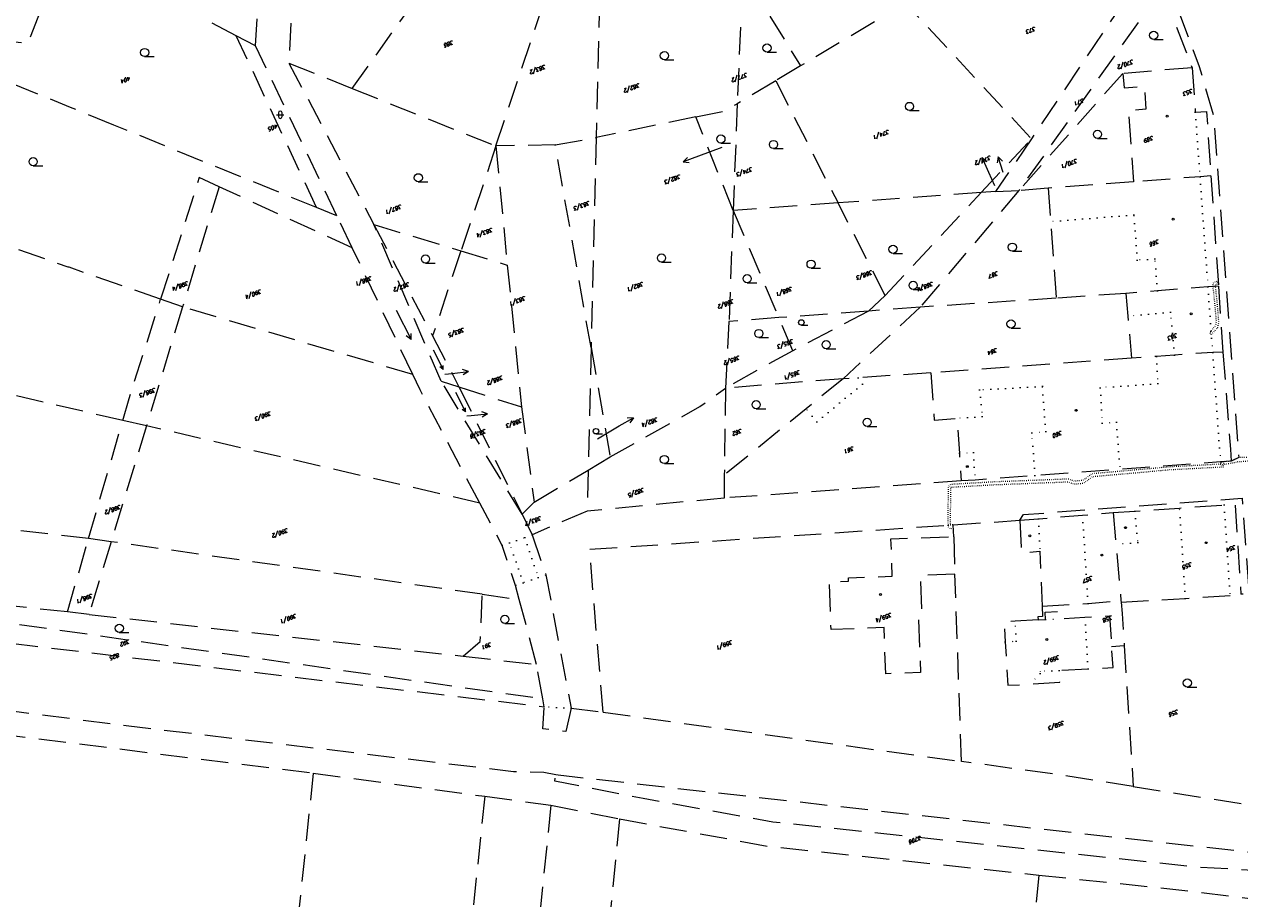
# Model space of a CAD drawing. Header units: metres. Extents: x -626722 to -621116, y -1178216 to -1174550.
# Tile 43 of 86: x -623900 to -623677, y -1177121 to -1176961. Entities that reach past the tile are written whole.
import ezdxf
from ezdxf.enums import TextEntityAlignment as Align

# ---------------------------------------------------------------- set-up
doc = ezdxf.new("R2010")
doc.units = ezdxf.units.M
doc.header["$MEASUREMENT"] = 0
doc.linetypes.add('DASHEDX2', pattern=[1.5, 1, -0.5])
doc.linetypes.add('DOT', pattern=[0.25, 0, -0.25])
for name, color, linetype, lineweight in [('8_kat_KN_Hranice parcel', 200, 'DASHEDX2', 25), ('8_kat_KN_PČ popisy', 210, 'Continuous', 0), ('8_kat_KN_Slučkové čáry', 200, 'DOT', 25), ('8_kat_KN_Značky budov', 7, 'Continuous', 0), ('8_kat_KN_Značky kultur', 7, 'Continuous', 0), ('8_kat_KN_Čísla parcel', 200, 'Continuous', 25)]:
    doc.layers.add(name, color=color, linetype=linetype, lineweight=lineweight)
doc.layers.add('8_kat_KN_Věcná_břemena', color=206, linetype='DOT')
doc.styles.add('Style-ITALICS', font='ITALICS.shx')

# ---------------------------------------------------------------- blocks, each defined once
blk = doc.blocks.new('4.02')
at = {"layer": '8_kat_KN_Značky budov', "color": 7, "linetype": 'Continuous', "lineweight": 13}
blk.add_circle((-0.01, 0), 0.175, dxfattribs=at)
blk = doc.blocks.new('1029_99')
at = {"layer": '8_kat_KN_PČ popisy', "color": 6, "linetype": 'Continuous', "lineweight": 0}
for p, q in [((0, 0), (2.98, 0.37)), ((2.98, 0.37), (1.92, 0.74)), ((2.98, 0.37), (2.05, -0.25))]:
    blk.add_line(p, q, dxfattribs=at)
blk = doc.blocks.new('1029_212')
at = {"layer": '8_kat_KN_PČ popisy', "color": 6, "linetype": 'Continuous', "lineweight": 0}
for p, q in [((0, 0), (2.99, 0.26)), ((2.99, 0.26), (1.95, 0.67)), ((2.99, 0.26), (2.04, -0.32))]:
    blk.add_line(p, q, dxfattribs=at)
blk = doc.blocks.new('1029_238')
at = {"layer": '8_kat_KN_PČ popisy', "color": 6, "linetype": 'Continuous', "lineweight": 0}
for p, q in [((0, 0), (-2.82, -1.03)), ((-2.82, -1.03), (-2.05, -0.21)), ((-2.82, -1.03), (-1.71, -1.15))]:
    blk.add_line(p, q, dxfattribs=at)
blk = doc.blocks.new('1029_54')
at = {"layer": '8_kat_KN_PČ popisy', "color": 6, "linetype": 'Continuous', "lineweight": 0}
for p, q in [((0, 0), (2.6, 1.5)), ((2.6, 1.5), (1.48, 1.43)), ((2.6, 1.5), (1.98, 0.57))]:
    blk.add_line(p, q, dxfattribs=at)
blk = doc.blocks.new('1029_61')
at = {"layer": '8_kat_KN_PČ popisy', "color": 6, "linetype": 'Continuous', "lineweight": 0}
for p, q in [((-1.22, 2.74), (-1.27, 1.62)), ((0, 0), (-1.22, 2.74)), ((-1.22, 2.74), (-0.36, 2.03))]:
    blk.add_line(p, q, dxfattribs=at)
blk = doc.blocks.new('1029_154')
at = {"layer": '8_kat_KN_PČ popisy', "color": 6, "linetype": 'Continuous', "lineweight": 0}
for p, q in [((-0.93, 2.85), (-1.09, 1.75)), ((0, 0), (-0.93, 2.85)), ((-0.93, 2.85), (-0.14, 2.06))]:
    blk.add_line(p, q, dxfattribs=at)
blk = doc.blocks.new('3.04')
at = {"layer": '8_kat_KN_Značky kultur', "color": 7, "linetype": 'Continuous', "lineweight": 13}
blk.add_line((0.01, 0), (1.76, 0), dxfattribs=at)
blk.add_circle((0.01, 0.75), 0.75, dxfattribs=at)
blk = doc.blocks.new('3.16_1')
at = {"layer": '8_kat_KN_Značky kultur', "color": 7, "linetype": 'Continuous', "lineweight": 13}
for p, q in [((-0.67, 0.67), (0.67, 0.67)), ((-0.33, 1.01), (-0.33, 0.33)), ((0.34, 0.33), (0.34, 1.01))]:
    blk.add_line(p, q, dxfattribs=at)
for centre, start, end in [((0, 1), 0, 180), ((0, 0.33), 180, 359.9879)]:
    blk.add_arc(centre, 0.335, start, end, dxfattribs=at)
blk = doc.blocks.new('8.02_50')
at = {"layer": '8_kat_KN_Značky kultur', "color": 7, "linetype": 'Continuous', "lineweight": 13}
for p, q in [((-1.36, 2.65), (1.36, -2.69)), ((1.36, -2.69), (0.47, -2.05)), ((1.36, -2.69), (1.36, -1.59))]:
    blk.add_line(p, q, dxfattribs=at)
blk = doc.blocks.new('8.02_59')
at = {"layer": '8_kat_KN_Značky kultur', "color": 7, "linetype": 'Continuous', "lineweight": 13}
for p, q in [((-0.91, 1.78), (0.91, -1.8)), ((0.91, -1.8), (0.32, -1.37)), ((0.91, -1.8), (0.91, -1.07))]:
    blk.add_line(p, q, dxfattribs=at)
blk = doc.blocks.new('3.04_2')
at = {"layer": '8_kat_KN_Značky kultur', "color": 7, "linetype": 'Continuous', "lineweight": 13}
blk.add_line((0.01, 0), (1.18, 0), dxfattribs=at)
blk.add_circle((0, 0.5), 0.502, dxfattribs=at)

msp = doc.modelspace()

# ---------------------------------------------------------------- linework, layer by layer
at = {"layer": '8_kat_KN_Hranice parcel', "lineweight": 13, "ltscale": 5}
for p, q in [((-623857.53, -1176964.85), (-623854.07, -1176906.44)), ((-623848.8, -1176908.21), (-623851.42, -1176967.99)), ((-623813.48, -1176983.17), (-623801.93, -1176948.54)), ((-623794.33, -1176948.96), (-623795.13, -1176981.64)), ((-623768.39, -1176953.92), (-623769.27, -1176975.45)), ((-623767.24, -1176952.98), (-623757.67, -1176968.52)), ((-623691.47, -1176954.43), (-623717.66, -1176991.35)), ((-623691.47, -1176954.43), (-623685.9, -1176968.84)), ((-623739.37, -1176955.98), (-623715.35, -1176981.86)), ((-623861.07, -1176963), (-623866.93, -1176959.93)), ((-623744.12, -1176960.42), (-623757.67, -1176968.52)), ((-623846.35, -1176994.47), (-623861.07, -1176963)), ((-623857.53, -1176964.85), (-623861.07, -1176963)), ((-623842.64, -1176995.97), (-623857.53, -1176964.85)), ((-623851.42, -1176967.99), (-623835.86, -1176997.54)), ((-623851.42, -1176967.99), (-623839.81, -1176972.64)), ((-623757.67, -1176968.52), (-623762.22, -1176971.23)), ((-623698.63, -1176969.89), (-623717.66, -1176991.35)), ((-623685.9, -1176968.84), (-623698.63, -1176969.89)), ((-623839.81, -1176972.64), (-623813.48, -1176983.17)), ((-623762.22, -1176971.23), (-623769.27, -1176975.45)), ((-623762.22, -1176971.23), (-623750.8, -1176993.61)), ((-623769.27, -1176975.45), (-623770.01, -1176995)), ((-623846.35, -1176994.47), (-623883.54, -1176979.34)), ((-623776.88, -1176977.82), (-623795.13, -1176981.64)), ((-623770.01, -1176995), (-623776.88, -1176977.82)), ((-623802.61, -1176982.98), (-623795.13, -1176981.64)), ((-623795.13, -1176981.64), (-623796.06, -1177020.11)), ((-623813.48, -1176983.17), (-623819.9, -1177002.41)), ((-623802.61, -1176982.98), (-623813.48, -1176983.17)), ((-623813.48, -1176983.17), (-623811.4, -1177005)), ((-623796.06, -1177020.11), (-623802.61, -1176982.98)), ((-623724.56, -1176991.72), (-623715.35, -1176981.86)), ((-623715.35, -1176981.86), (-623721.95, -1176991.53)), ((-623864.21, -1176990.65), (-623870.91, -1177012.67)), ((-623839.83, -1177001.86), (-623864.21, -1176990.65)), ((-623696.65, -1176989.73), (-623712.28, -1176990.9)), ((-623682.46, -1176988.66), (-623681.08, -1177008.87)), ((-623724.56, -1176991.72), (-623750.8, -1176993.61)), ((-623742.16, -1177010.56), (-623724.56, -1176991.72)), ((-623717.66, -1176991.35), (-623735.73, -1177012.71)), ((-623721.95, -1176991.53), (-623724.56, -1176991.72)), ((-623721.95, -1176991.53), (-623717.66, -1176991.35)), ((-623712.28, -1176990.9), (-623717.66, -1176991.35)), ((-623842.64, -1176995.97), (-623846.35, -1176994.47)), ((-623770.01, -1176995), (-623770.78, -1177015.31)), ((-623750.8, -1176993.61), (-623770.01, -1176995)), ((-623770.01, -1176995), (-623761.66, -1177014.63)), ((-623742.16, -1177010.56), (-623750.8, -1176993.61)), ((-623839.83, -1177001.86), (-623842.64, -1176995.97)), ((-623835.86, -1176997.54), (-623819.9, -1177002.41)), ((-623835.86, -1176997.54), (-623825.1, -1177017.99)), ((-623823.54, -1177026.25), (-623835.86, -1176997.54)), ((-623828.74, -1177025.03), (-623839.83, -1177001.86)), ((-623819.9, -1177002.41), (-623825.1, -1177017.99)), ((-623819.9, -1177002.41), (-623811.4, -1177005)), ((-623811.4, -1177005), (-623808.82, -1177030.99)), ((-623745.24, -1177013.42), (-623742.16, -1177010.56)), ((-623698.04, -1177010.18), (-623710.82, -1177011.09)), ((-623681.08, -1177008.87), (-623680.25, -1177020.98)), ((-623870.91, -1177012.67), (-623877.55, -1177034.47)), ((-623870.91, -1177012.67), (-623874.93, -1177011.27)), ((-623828.74, -1177025.03), (-623870.91, -1177012.67)), ((-623735.73, -1177012.71), (-623749.85, -1177025.83)), ((-623735.73, -1177012.71), (-623745.24, -1177013.42)), ((-623710.82, -1177011.09), (-623735.73, -1177012.71)), ((-623761.66, -1177014.63), (-623770.78, -1177015.31)), ((-623745.24, -1177013.42), (-623761.66, -1177014.63)), ((-623759.09, -1177020.68), (-623761.66, -1177014.63)), ((-623745.24, -1177013.42), (-623759.09, -1177020.68)), ((-623770.78, -1177015.31), (-623771.44, -1177027.53)), ((-623825.1, -1177017.99), (-623821.54, -1177024.74)), ((-623881.87, -1177033.47), (-623932, -1177021.89)), ((-623796.06, -1177020.11), (-623796.61, -1177042.56)), ((-623796.06, -1177020.11), (-623792.53, -1177040.12)), ((-623759.09, -1177020.68), (-623771.44, -1177027.53)), ((-623697.02, -1177022.08), (-623733.78, -1177024.76)), ((-623808.71, -1177050.64), (-623823.54, -1177026.25)), ((-623823.54, -1177026.25), (-623820.27, -1177027.31)), ((-623821.54, -1177024.74), (-623820.27, -1177027.31)), ((-623749.85, -1177025.83), (-623771.44, -1177027.53)), ((-623820.27, -1177027.31), (-623808.82, -1177030.99)), ((-623820.27, -1177027.31), (-623808.71, -1177050.64)), ((-623771.44, -1177027.53), (-623771.64, -1177043.49)), ((-623808.82, -1177030.99), (-623806.47, -1177048.45)), ((-623888.14, -1177055.11), (-623881.87, -1177033.47)), ((-623877.55, -1177034.47), (-623884.01, -1177055.69)), ((-623877.55, -1177034.47), (-623881.87, -1177033.47)), ((-623816.46, -1177048.59), (-623877.55, -1177034.47)), ((-623796.61, -1177042.56), (-623792.53, -1177040.12)), ((-623806.47, -1177048.45), (-623796.61, -1177042.56)), ((-623796.61, -1177042.56), (-623796.79, -1177050.09)), ((-623771.64, -1177043.49), (-623771.69, -1177047.69)), ((-623728.23, -1177044.53), (-623771.69, -1177047.69)), ((-623808.71, -1177050.64), (-623806.47, -1177048.45)), ((-623771.69, -1177047.69), (-623796.79, -1177050.09)), ((-623808.71, -1177050.64), (-623806.85, -1177054.4)), ((-623796.79, -1177050.09), (-623806.85, -1177054.4)), ((-623729.68, -1177052.58), (-623717.48, -1177051.76)), ((-623729.6, -1177054.77), (-623729.68, -1177052.58)), ((-623892.03, -1177068.56), (-623888.14, -1177055.11)), ((-623884.01, -1177055.69), (-623888.14, -1177055.11)), ((-623729.6, -1177054.77), (-623729.36, -1177061.63)), ((-623884.01, -1177055.69), (-623888.06, -1177069)), ((-623815.99, -1177065.31), (-623884.01, -1177055.69)), ((-623728.17, -1177095.94), (-623729.36, -1177061.63)), ((-623952.78, -1177063.44), (-623804.89, -1177084.45)), ((-623815.99, -1177065.31), (-623809.22, -1177066.27)), ((-623806.03, -1177078.15), (-623809.22, -1177066.27)), ((-623698.95, -1177066.45), (-623698.92, -1177066.78)), ((-623954.54, -1177068.08), (-623804.62, -1177085.93)), ((-623888.06, -1177069), (-623892.03, -1177068.56)), ((-623888.06, -1177069), (-623819.47, -1177076.65)), ((-623700.67, -1177074.87), (-623698.35, -1177074.7)), ((-623698.35, -1177074.7), (-623696.7, -1177100.54)), ((-623819.47, -1177076.65), (-623806.03, -1177078.15)), ((-623804.89, -1177084.45), (-623806.03, -1177078.15)), ((-623804.62, -1177085.93), (-623804.89, -1177084.45)), ((-623799.7, -1177086.17), (-623793.86, -1177086.93)), ((-623793.86, -1177086.93), (-623728.17, -1177095.94)), ((-623846.97, -1177098.07), (-623856.93, -1177193.06)), ((-623846.97, -1177098.07), (-623815.53, -1177102.33)), ((-623696.7, -1177100.54), (-623674.37, -1177104.07)), ((-623815.53, -1177102.33), (-623824.46, -1177187.53)), ((-623815.53, -1177102.33), (-623803.43, -1177103.97)), ((-623803.43, -1177103.97), (-623811.44, -1177183.77)), ((-623803.43, -1177103.97), (-623790.83, -1177106.48)), ((-623790.83, -1177106.48), (-623798.44, -1177182.3)), ((-623714.01, -1177116.75), (-623720.24, -1177178.86))]:
    msp.add_line(p, q, dxfattribs=at)
at = {"layer": '8_kat_KN_Hranice parcel', "lineweight": 13, "ltscale": 5, "flags": 128}
for points in [[(-623724.04, -1176914.36), (-623723.65, -1176913.33), (-623712.85, -1176918.62), (-623690.27, -1176953.45), (-623684.59, -1176968.62), (-623681.94, -1176977.78), (-623677.34, -1177040.27), (-623678.72, -1177040.92)], [(-623909.36, -1176968.84), (-623907.21, -1176963.56), (-623899.21, -1176964.33), (-623894.34, -1176951.66), (-623913.48, -1176938.68)], [(-623839.81, -1176972.64), (-623815.67, -1176938.81), (-623801.93, -1176948.54)], [(-623693.95, -1176950.08), (-623714.8, -1176981.04), (-623715.35, -1176981.86)], [(-623883.54, -1176979.34), (-623891.44, -1176976.12), (-623909.36, -1176968.84)], [(-623698.63, -1176969.89), (-623698.35, -1176972.52), (-623694.67, -1176972.22), (-623694.36, -1176976.46), (-623697.6, -1176976.69), (-623696.65, -1176989.73)], [(-623685.9, -1176968.84), (-623685.32, -1176976.98), (-623683.27, -1176976.87), (-623682.46, -1176988.66)], [(-623776.88, -1176977.82), (-623771.95, -1176976.83), (-623769.27, -1176975.45)], [(-623864.21, -1176990.65), (-623867.85, -1176988.98), (-623874.93, -1177011.27)], [(-623682.46, -1176988.66), (-623684.46, -1176988.82), (-623696.65, -1176989.73)], [(-623874.93, -1177011.27), (-623891.72, -1177005.41), (-623891.88, -1177005.36), (-623928.05, -1176992.73)], [(-623712.28, -1176990.9), (-623711.83, -1176997.03), (-623710.82, -1177011.09)], [(-623681.08, -1177008.87), (-623683.01, -1177008.96), (-623692.25, -1177009.71), (-623698.04, -1177010.18)], [(-623698.04, -1177010.18), (-623697.7, -1177014.37), (-623697.02, -1177022.08)], [(-623881.87, -1177033.47), (-623880.71, -1177029.47), (-623875.18, -1177012.05), (-623874.93, -1177011.27)], [(-623680.25, -1177020.98), (-623682.14, -1177021), (-623689.13, -1177021.51), (-623692.43, -1177021.75), (-623697.02, -1177022.08)], [(-623680.25, -1177020.98), (-623678.89, -1177038.73), (-623678.72, -1177040.92)], [(-623816.46, -1177048.59), (-623827.38, -1177027.87), (-623828.74, -1177025.03)], [(-623749.85, -1177025.83), (-623756.64, -1177031.32), (-623771.64, -1177043.49)], [(-623733.78, -1177024.76), (-623747.13, -1177025.65), (-623749.85, -1177025.83)], [(-623733.78, -1177024.76), (-623733.16, -1177033.42), (-623728.98, -1177033.1), (-623728.56, -1177039.49), (-623728.23, -1177044.53)], [(-623792.53, -1177040.12), (-623776.15, -1177030.93), (-623771.44, -1177027.53)], [(-623888.14, -1177055.11), (-623918.38, -1177051.66), (-623934.69, -1177041.78)], [(-623678.72, -1177040.92), (-623680.7, -1177041.07), (-623699.13, -1177042.43), (-623714.7, -1177043.58), (-623725.69, -1177044.4), (-623728.23, -1177044.53)], [(-623809.22, -1177066.27), (-623809.91, -1177063.7), (-623812.35, -1177056.39), (-623816.46, -1177048.59)], [(-623717.48, -1177051.76), (-623716.79, -1177050.7), (-623676.76, -1177047.72), (-623675.47, -1177065.21), (-623676.96, -1177065.31)], [(-623717.48, -1177051.76), (-623714.04, -1177051.48), (-623705.99, -1177050.82), (-623700.4, -1177050.36)], [(-623700.4, -1177050.36), (-623696.38, -1177050.08), (-623688.21, -1177049.51), (-623680.03, -1177048.94), (-623678.04, -1177048.88), (-623676.96, -1177065.31)], [(-623700.4, -1177050.36), (-623699.87, -1177056.19), (-623698.95, -1177066.45)], [(-623793.86, -1177086.93), (-623796.32, -1177057.08), (-623729.68, -1177052.58)], [(-623717.48, -1177051.76), (-623717.16, -1177057.71), (-623713.8, -1177057.43), (-623713.4, -1177067.49)], [(-623806.85, -1177054.4), (-623804.33, -1177061.75), (-623799.7, -1177086.17)], [(-623729.36, -1177061.63), (-623735.72, -1177061.84), (-623735.5, -1177068.85), (-623736.06, -1177068.96), (-623735.69, -1177079.65), (-623742.06, -1177079.88), (-623742.34, -1177071.43), (-623752.08, -1177071.77), (-623752.39, -1177063.03), (-623748.9, -1177062.9), (-623748.89, -1177062.3), (-623740.86, -1177062.02), (-623741.09, -1177055.17), (-623729.6, -1177054.77)], [(-623892.03, -1177068.56), (-623943.16, -1177063.09), (-623950.61, -1177059.17)], [(-623819.47, -1177076.65), (-623816.37, -1177073.96), (-623815.99, -1177065.31)], [(-623713.4, -1177067.49), (-623704.98, -1177067), (-623698.95, -1177066.45)], [(-623698.92, -1177066.78), (-623687.16, -1177066.07), (-623678.95, -1177065.54), (-623676.96, -1177065.31)], [(-623713.4, -1177067.49), (-623713.33, -1177069.38), (-623714.18, -1177069.44), (-623714.14, -1177070.02)], [(-623714.14, -1177070.02), (-623712.77, -1177069.94), (-623712.84, -1177068.59), (-623710.31, -1177068.44), (-623710.23, -1177069.8), (-623705.55, -1177069.53), (-623701.06, -1177069.28), (-623700.67, -1177074.87)], [(-623698.92, -1177066.78), (-623698.74, -1177068.81), (-623698.35, -1177074.7)], [(-623714.14, -1177070.02), (-623718.32, -1177070.26), (-623720.33, -1177070.37), (-623720.14, -1177074.01), (-623719.68, -1177081.98), (-623715.53, -1177081.78), (-623710.13, -1177081.44), (-623710.24, -1177079.27), (-623704.98, -1177079), (-623700.39, -1177078.76), (-623700.67, -1177074.87)], [(-623933.68, -1177081.84), (-623927.46, -1177082.81), (-623905.07, -1177086.3), (-623881.27, -1177089.37), (-623810.26, -1177097.77), (-623804.7, -1177097.92), (-623802.48, -1177098.34)], [(-623799.7, -1177086.17), (-623800.68, -1177090.44), (-623804.92, -1177089.98), (-623804.62, -1177085.93)], [(-623926.95, -1177087.44), (-623905.65, -1177090.76), (-623846.97, -1177098.07)], [(-623696.7, -1177100.54), (-623710.53, -1177098.36), (-623728.17, -1177095.94)], [(-623665.26, -1177113.67), (-623667.51, -1177115.85), (-623673.69, -1177115.98), (-623684.82, -1177115.33), (-623762.76, -1177107.05), (-623786.49, -1177102.75), (-623802.71, -1177099.53), (-623802.48, -1177098.34)], [(-623802.48, -1177098.34), (-623802.07, -1177098.42), (-623736.98, -1177105.69), (-623665.26, -1177113.67)], [(-623790.83, -1177106.48), (-623763.4, -1177111.51), (-623714.01, -1177116.75)], [(-623714.01, -1177116.75), (-623685.19, -1177119.81), (-623654.45, -1177123.7), (-623612.94, -1177127.61)]]:
    msp.add_lwpolyline(points, dxfattribs=at)
at = {"layer": '8_kat_KN_PČ popisy', "lineweight": 0}
for p, q in [((-623772.06, -1176983.48), (-623776.34, -1176985.07)), ((-623722.09, -1176990.45), (-623723.18, -1176988.03)), ((-623822.84, -1177025.01), (-623821.52, -1177024.86)), ((-623818.84, -1177032.61), (-623818.03, -1177032.53)), ((-623794.89, -1177036.82), (-623790.9, -1177034.48))]:
    msp.add_line(p, q, dxfattribs=at)
at = {"layer": '8_kat_KN_Slučkové čáry', "lineweight": 0, "ltscale": 5}
for p, q in [((-623685.32, -1176976.98), (-623684.46, -1176988.82)), ((-623684.46, -1176988.82), (-623683.01, -1177008.96)), ((-623696.56, -1176995.79), (-623711.83, -1176997.03)), ((-623695.95, -1177004.09), (-623696.56, -1176995.79)), ((-623692.73, -1177003.86), (-623695.95, -1177004.09)), ((-623692.25, -1177009.71), (-623692.73, -1177003.86)), ((-623683.01, -1177008.96), (-623682.14, -1177021)), ((-623689.84, -1177013.62), (-623697.7, -1177014.37)), ((-623689.13, -1177021.51), (-623689.84, -1177013.62)), ((-623692.43, -1177021.75), (-623692.21, -1177026.71)), ((-623682.14, -1177021), (-623680.7, -1177041.07)), ((-623747.13, -1177025.65), (-623746.33, -1177026.84)), ((-623746.33, -1177026.84), (-623754.71, -1177033.72)), ((-623713.35, -1177027.21), (-623724.85, -1177027.88)), ((-623724.85, -1177027.88), (-623724.36, -1177032.74)), ((-623712.73, -1177035.51), (-623713.35, -1177027.21)), ((-623692.21, -1177026.71), (-623702.73, -1177027.46)), ((-623702.73, -1177027.46), (-623702.4, -1177033.98)), ((-623754.71, -1177033.72), (-623756.64, -1177031.32)), ((-623724.36, -1177032.74), (-623728.98, -1177033.1)), ((-623702.4, -1177033.98), (-623699.79, -1177033.78)), ((-623699.79, -1177033.78), (-623699.13, -1177042.43)), ((-623715.29, -1177035.71), (-623712.73, -1177035.51)), ((-623714.7, -1177043.58), (-623715.29, -1177035.71)), ((-623728.56, -1177039.49), (-623725.97, -1177039.32)), ((-623725.97, -1177039.32), (-623725.69, -1177044.4)), ((-623704.98, -1177067), (-623705.99, -1177050.82)), ((-623696.38, -1177050.08), (-623695.86, -1177055.83)), ((-623687.16, -1177066.07), (-623688.21, -1177049.51)), ((-623680.03, -1177048.94), (-623678.95, -1177065.54)), ((-623714.04, -1177051.48), (-623713.8, -1177057.43)), ((-623810.98, -1177055.9), (-623808.22, -1177054.9)), ((-623808.22, -1177054.9), (-623806.85, -1177054.4)), ((-623808.22, -1177054.9), (-623805.72, -1177062.24)), ((-623810.98, -1177055.9), (-623812.35, -1177056.39)), ((-623808.51, -1177063.21), (-623810.98, -1177055.9)), ((-623695.86, -1177055.83), (-623699.87, -1177056.19)), ((-623805.72, -1177062.24), (-623804.33, -1177061.75)), ((-623808.51, -1177063.21), (-623809.91, -1177063.7)), ((-623805.72, -1177062.24), (-623808.51, -1177063.21)), ((-623718.15, -1177073.9), (-623718.32, -1177070.26)), ((-623712.77, -1177069.94), (-623710.23, -1177069.8)), ((-623704.98, -1177079), (-623705.55, -1177069.53)), ((-623720.14, -1177074.01), (-623718.15, -1177073.9)), ((-623713.76, -1177079.8), (-623715.53, -1177081.78)), ((-623710.24, -1177079.27), (-623713.78, -1177079.45)), ((-623713.78, -1177079.45), (-623713.76, -1177079.8)), ((-623799.7, -1177086.17), (-623804.62, -1177085.93))]:
    msp.add_line(p, q, dxfattribs=at)
at = {"layer": '8_kat_KN_Věcná_břemena', "lineweight": 0, "flags": 128}
for points in [[(-623682.11, -1177008.92), (-623681.61, -1177008.89), (-623681.64, -1177008.65), (-623681.16, -1177008.39), (-623681.4, -1177007.95), (-623682.16, -1177008.37), (-623682.11, -1177008.92)], [(-623682.61, -1177017.61), (-623682.39, -1177017.6), (-623682.38, -1177017.74), (-623681.21, -1177016.41), (-623681, -1177015.5), (-623681.27, -1177012.14), (-623681.61, -1177008.89), (-623682.11, -1177008.92), (-623681.77, -1177012.18), (-623681.5, -1177015.46), (-623681.67, -1177016.17), (-623682.43, -1177017.04), (-623682.41, -1177017.2), (-623682.65, -1177017.21), (-623682.61, -1177017.61)], [(-623689.78, -1177041.96), (-623704.29, -1177043.25), (-623705.92, -1177044.46), (-623707.44, -1177044.61), (-623708.61, -1177044.21), (-623721.86, -1177044.72), (-623730.18, -1177045.19), (-623730.61, -1177045.71), (-623730.69, -1177052.65), (-623730.19, -1177052.61), (-623730.11, -1177045.68), (-623721.84, -1177045.22), (-623708.69, -1177044.71), (-623707.5, -1177045.11), (-623705.74, -1177044.94), (-623704.11, -1177043.73), (-623689.74, -1177042.46), (-623680.17, -1177041.96), (-623680.06, -1177041.09), (-623680.7, -1177041.07), (-623680.61, -1177041.48), (-623689.78, -1177041.96)], [(-623680.66, -1177041.64), (-623677.41, -1177041), (-623671.93, -1177040.62), (-623671.35, -1177040.96), (-623669.82, -1177057.48), (-623669.53, -1177057.9), (-623669.07, -1177057.83), (-623669.11, -1177057.33), (-623669.33, -1177057.37), (-623670.87, -1177040.66), (-623671.81, -1177040.12), (-623677.34, -1177040.27), (-623678.72, -1177040.92), (-623680.7, -1177041.07), (-623680.66, -1177041.64)], [(-623730.69, -1177052.65), (-623730.69, -1177052.89), (-623730.08, -1177053.37), (-623729.66, -1177053.05), (-623729.68, -1177052.58), (-623730.19, -1177052.61), (-623730.69, -1177052.65)]]:
    msp.add_lwpolyline(points, close=True, dxfattribs=at)

# ---------------------------------------------------------------- block references
at = {"layer": '8_kat_KN_PČ popisy', "lineweight": 0}
for name, p in [('1029_238', (-623776.34, -1176985.07)), ('1029_61', (-623723.18, -1176988.03)), ('1029_154', (-623720.54, -1176988.04)), ('1029_99', (-623821.52, -1177024.86)), ('1029_212', (-623818.03, -1177032.53)), ('1029_54', (-623790.9, -1177034.48))]:
    msp.add_blockref(name, p, dxfattribs=at)
at = {"layer": '8_kat_KN_Značky budov', "lineweight": 13}
for p in [(-623690.47, -1176977.71), (-623689.39, -1176996.6), (-623686.05, -1177013.93), (-623707.13, -1177031.61), (-623727.09, -1177041.93), (-623698.12, -1177053.11), (-623715.62, -1177054.59), (-623683.33, -1177055.86), (-623702.46, -1177058.12), (-623742.99, -1177065.35), (-623712.5, -1177073.58)]:
    msp.add_blockref('4.02', p, dxfattribs=at)
at = {"layer": '8_kat_KN_Značky kultur', "lineweight": 13}
for name, p in [('3.04', (-623692.96, -1176963.65)), ('3.04', (-623877.87, -1176966.79)), ('3.04', (-623782.62, -1176967.37)), ('3.04', (-623763.82, -1176965.98)), ('3.16_1', (-623853.01, -1176978.12)), ('3.04', (-623737.7, -1176976.68)), ('3.04', (-623772.27, -1176982.65)), ('3.04', (-623703.26, -1176981.79)), ('3.04', (-623762.63, -1176983.66)), ('3.04', (-623898.3, -1176986.81)), ('3.04', (-623827.72, -1176989.75)), ('3.04', (-623740.73, -1177002.86)), ('3.04', (-623718.86, -1177002.47)), ('3.04', (-623826.4, -1177004.63)), ('3.04', (-623783.15, -1177004.44)), ('3.04', (-623755.74, -1177005.59)), ('3.04', (-623767.46, -1177008.25)), ('3.04', (-623737.03, -1177009.47)), ('8.02_50', (-623830.38, -1177015.92)), ('3.04_2', (-623757.53, -1177016.01)), ('3.04', (-623719.1, -1177016.53)), ('3.04', (-623765.32, -1177018.28)), ('3.04', (-623752.97, -1177020.34)), ('8.02_59', (-623824.08, -1177022.3)), ('8.02_59', (-623819.98, -1177030.06)), ('3.04', (-623765.81, -1177031.33)), ('3.04', (-623745.47, -1177034.57)), ('3.04_2', (-623795.15, -1177035.94)), ('3.04', (-623782.62, -1177041.37)), ('3.04', (-623882.52, -1177072.3)), ('3.04', (-623811.87, -1177070.66)), ('3.04', (-623686.8, -1177082.31))]:
    msp.add_blockref(name, p, dxfattribs=at)

# ---------------------------------------------------------------- texts
at = {"layer": '8_kat_KN_Čísla parcel', "lineweight": 0, "style": 'Style-ITALICS'}
for s, p in [('373', (-623714.7, -1176961.31)), ('386', (-623821.41, -1176963.82)), ('383/2', (-623804.48, -1176968.26)), ('370/2', (-623696.78, -1176967.33)), ('404', (-623880.59, -1176970.4)), ('377/2', (-623767.51, -1176969.73)), ('382/2', (-623787.24, -1176971.65)), ('353', (-623685.924, -1176972.694)), ('371', (-623705.853, -1176974.457)), ('405', (-623853.594, -1176979.143)), ('374/1', (-623741.53, -1176980.17)), ('369', (-623693.12, -1176981.3)), ('370/1', (-623707.05, -1176985.49)), ('374/3', (-623766.58, -1176987.01)), ('387/1', (-623830.89, -1176993.89)), ('383/3', (-623796.39, -1176993.217)), ('383/4', (-623814.201, -1176998.151)), ('366', (-623692.08, -1177000.28)), ('368/3', (-623744.6, -1177005.93)), ('367', (-623721.56, -1177006.11)), ('398/4', (-623869.981, -1177007.932)), ('388/1', (-623836.353, -1177007.012)), ('387/2', (-623829.44, -1177008.11)), ('382/1', (-623786.58, -1177008.06)), ('368/4', (-623733.468, -1177008.026)), ('390/4', (-623856.57, -1177009.43)), ('383/1', (-623808.17, -1177010.66)), ('368/1', (-623759.3, -1177008.94)), ('368/2', (-623770, -1177011.22)), ('383/5', (-623819.38, -1177016.45)), ('365/3', (-623759.09, -1177018.54)), ('363', (-623688.73, -1177017.47)), ('365/2', (-623768.9, -1177021.55)), ('364', (-623721.74, -1177020.18)), ('365/1', (-623757.85, -1177024.22)), ('398/3', (-623875.981, -1177027.482)), ('390/3', (-623854.82, -1177031.77)), ('383/6', (-623815.417, -1177035.005)), ('362', (-623768.53, -1177034.98)), ('360', (-623709.84, -1177035.33)), ('361', (-623748, -1177038.2)), ('382/5', (-623786.45, -1177045.78)), ('398/2', (-623882.352, -1177048.914)), ('383/7', (-623805.3, -1177050.99)), ('390/2', (-623851.71, -1177053.2)), ('354', (-623678.018, -1177056.261)), ('355', (-623686.06, -1177059.42)), ('357', (-623704.26, -1177061.93)), ('398/1', (-623887.517, -1177065.192)), ('390/1', (-623850.15, -1177068.87)), ('392', (-623880.718, -1177073.575)), ('391', (-623814.41, -1177074.11)), ('825', (-623882.619, -1177076.061)), ('356', (-623688.55, -1177086.42)), ('3706', (-623735.653, -1177109.543))]:
    msp.add_text(s, height=0.7, rotation=201, dxfattribs=at).set_placement(p)
for s, p in [('374/2', (-623724.319, -1176985.46)), ('382/3', (-623781.195, -1176988.93)), ('388/2', (-623813.736, -1177025.76)), ('382/4', (-623785.372, -1177033.44)), ('388/3', (-623810.222, -1177033.6)), ('359/4', (-623742.496, -1177069.23)), ('358', (-623701.473, -1177069.473)), ('359/1', (-623771.674, -1177074.24)), ('359/2', (-623711.758, -1177076.996))]:
    msp.add_text(s, height=0.7, rotation=201, dxfattribs=at).set_placement(p, align=Align.CENTER)
msp.add_text('359/3', height=0.7, rotation=201, dxfattribs=at).set_placement((-623710.749, -1177089.326), align=Align.MIDDLE_CENTER)

doc.saveas('drawing.dxf')
